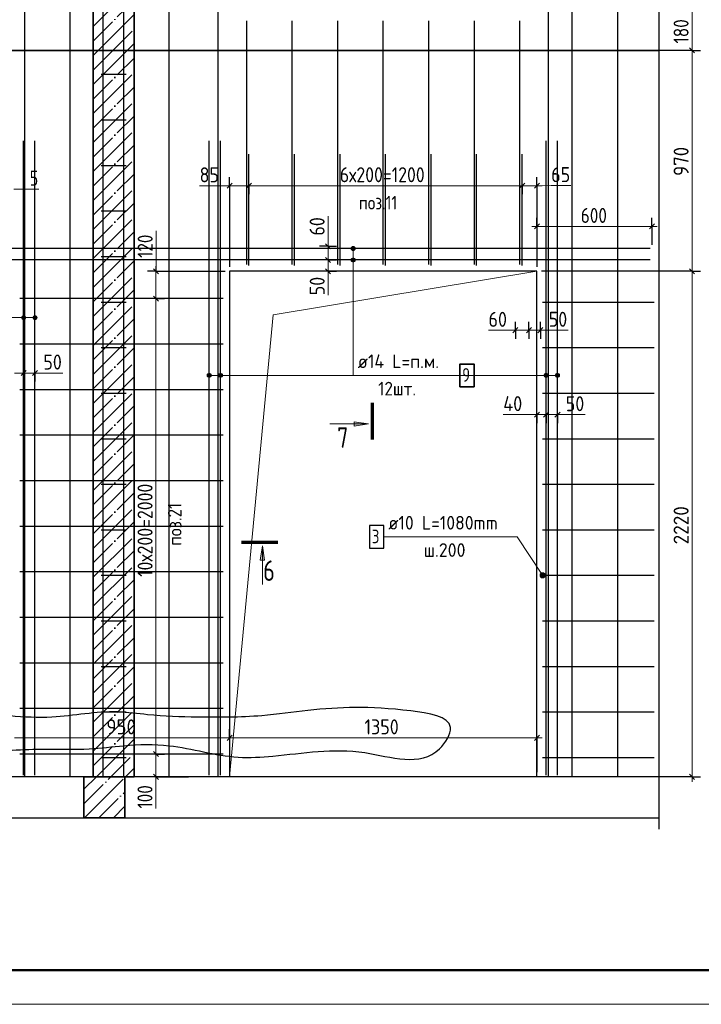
# Model space of a CAD drawing. Header units: millimetres. Extents: x -49773 to 2322955, y -3321 to 58485.
# Tile 86 of 256: x 417786 to 427767, y -1237 to 13176. Entities that reach past the tile are written whole.
import ezdxf

# ---------------------------------------------------------------- set-up
doc = ezdxf.new("R2010")
doc.units = ezdxf.units.MM
doc.linetypes.add('______11', pattern=[500, 400, -50, 0, -50])
doc.linetypes.add('______5', pattern=[1100, 800, -100, 100, -100])
for name, color, linetype, lineweight in [('Standard', 7, 'Continuous', 25), ('Арм.стержн. Арматура края', 96, 'Continuous', 35), ('Арм.стержн. вертикальными 1', 22, 'Continuous', 35), ('Арм.стержн. Доп. арматура', 180, 'Continuous', 35), ('Арм.стержн. Хомут', 240, 'Continuous', 35), ('Перекрытие_ общее', 7, 'Continuous', 35), ('Размерная линия_ общее', 7, 'Continuous', 13), ('Стена_ общее', 7, 'Continuous', 35), ('тонкая', 7, 'Continuous', 25)]:
    doc.layers.add(name, color=color, linetype=linetype, lineweight=lineweight)
doc.styles.add('ISOCPEUR', font='txt')

msp = doc.modelspace()

# ---------------------------------------------------------------- hatches: boundary and pattern name
at = {"layer": 'Standard', "linetype": 'Continuous', "lineweight": 13, "transparency": 33554687}
for points in [[(422684.1, 7288), (422894.1, 7258), (422684.1, 7228)], [(421309.6, 5262.9), (421339.6, 5472.9), (421369.6, 5262.9)]]:
    msp.add_hatch(color=7, dxfattribs=at).paths.add_polyline_path(points, flags=16)
at = {"layer": 'Арм.стержн. Арматура края', "linetype": 'Continuous', "lineweight": 13, "transparency": 33554687}
for points in [[(425441.4, 5079.7), (425410.2, 5058.9), (425406.4, 5040.2)], [(425441.4, 5079.7), (425406.4, 5040.2), (425460.1, 5075.9)], [(425460.1, 5075.9), (425406.4, 5040.2), (425412.4, 5021.7)], [(425410.2, 5058.9), (425441.4, 5079.7), (425422.9, 5073.7)], [(425460.1, 5075.9), (425412.4, 5021.7), (425474.9, 5063.2)], [(425474.9, 5063.2), (425412.4, 5021.7), (425427.2, 5009)], [(425474.9, 5063.2), (425427.2, 5009), (425480.9, 5044.7)], [(425480.9, 5044.7), (425427.2, 5009), (425445.9, 5005.2)], [(425480.9, 5044.7), (425445.9, 5005.2), (425477.1, 5026)], [(425477.1, 5026), (425445.9, 5005.2), (425464.4, 5011.2)]]:
    msp.add_hatch(color=7, dxfattribs=at).paths.add_polyline_path(points)
at = {"layer": 'Арм.стержн. Доп. арматура', "linetype": 'Continuous', "lineweight": 13, "transparency": 33554687}
for points in [[(422638.9, 9825.8), (422698.9, 9825.8), (422694.7, 9840.8)], [(422638.9, 9825.8), (422694.7, 9840.8), (422643.1, 9840.8)], [(422638.9, 9825.8), (422698.9, 9825.8), (422694.7, 9840.8)], [(422638.9, 9825.8), (422694.7, 9840.8), (422643.1, 9840.8)], [(422643.1, 9810.8), (422698.9, 9825.8), (422638.9, 9825.8)], [(422643.1, 9810.8), (422698.9, 9825.8), (422638.9, 9825.8)], [(422643.1, 9840.8), (422694.7, 9840.8), (422683.9, 9851.6)], [(422643.1, 9840.8), (422683.9, 9851.6), (422653.9, 9851.6)], [(422643.1, 9840.8), (422694.7, 9840.8), (422683.9, 9851.6)], [(422643.1, 9840.8), (422683.9, 9851.6), (422653.9, 9851.6)], [(422643.1, 9810.8), (422694.7, 9810.8), (422698.9, 9825.8)], [(422643.1, 9810.8), (422694.7, 9810.8), (422698.9, 9825.8)], [(422653.9, 9800), (422694.7, 9810.8), (422643.1, 9810.8)], [(422653.9, 9800), (422694.7, 9810.8), (422643.1, 9810.8)], [(422653.9, 9851.6), (422683.9, 9851.6), (422668.9, 9855.8)], [(422653.9, 9851.6), (422683.9, 9851.6), (422668.9, 9855.8)], [(422653.9, 9800), (422683.9, 9800), (422694.7, 9810.8)], [(422653.9, 9800), (422683.9, 9800), (422694.7, 9810.8)], [(422638.9, 9659.1), (422698.9, 9659.1), (422694.7, 9674.1)], [(422638.9, 9659.1), (422694.7, 9674.1), (422643.1, 9674.1)], [(422638.9, 9659.1), (422698.9, 9659.1), (422694.7, 9674.1)], [(422638.9, 9659.1), (422694.7, 9674.1), (422643.1, 9674.1)], [(422643.1, 9644.1), (422698.9, 9659.1), (422638.9, 9659.1)], [(422643.1, 9644.1), (422698.9, 9659.1), (422638.9, 9659.1)], [(422643.1, 9674.1), (422694.7, 9674.1), (422683.9, 9684.9)], [(422643.1, 9674.1), (422683.9, 9684.9), (422653.9, 9684.9)], [(422643.1, 9674.1), (422694.7, 9674.1), (422683.9, 9684.9)], [(422643.1, 9674.1), (422683.9, 9684.9), (422653.9, 9684.9)], [(422643.1, 9644.1), (422694.7, 9644.1), (422698.9, 9659.1)], [(422643.1, 9644.1), (422694.7, 9644.1), (422698.9, 9659.1)], [(422683.9, 9800), (422653.9, 9800), (422668.9, 9795.8)], [(422683.9, 9800), (422653.9, 9800), (422668.9, 9795.8)], [(422653.9, 9684.9), (422683.9, 9684.9), (422668.9, 9689.1)], [(422653.9, 9684.9), (422683.9, 9684.9), (422668.9, 9689.1)], [(422653.9, 9633.3), (422694.7, 9644.1), (422643.1, 9644.1)], [(422653.9, 9633.3), (422694.7, 9644.1), (422643.1, 9644.1)], [(422653.9, 9633.3), (422683.9, 9633.3), (422694.7, 9644.1)], [(422653.9, 9633.3), (422683.9, 9633.3), (422694.7, 9644.1)], [(422683.9, 9633.3), (422653.9, 9633.3), (422668.9, 9629.1)], [(422683.9, 9633.3), (422653.9, 9633.3), (422668.9, 9629.1)], [(417817.9, 8800.4), (417817.9, 8830.4), (417813.7, 8815.4)], [(417817.9, 8800.4), (417817.9, 8830.4), (417813.7, 8815.4)], [(417817.9, 8830.4), (417828.7, 8789.6), (417828.7, 8841.2)], [(417817.9, 8830.4), (417828.7, 8789.6), (417828.7, 8841.2)], [(417817.9, 8830.4), (417817.9, 8800.4), (417828.7, 8789.6)], [(417817.9, 8830.4), (417817.9, 8800.4), (417828.7, 8789.6)], [(417828.7, 8841.2), (417843.6, 8785.4), (417843.6, 8845.4)], [(417828.7, 8841.2), (417843.6, 8785.4), (417843.6, 8845.4)], [(417828.7, 8841.2), (417828.7, 8789.6), (417843.6, 8785.4)], [(417828.7, 8841.2), (417828.7, 8789.6), (417843.6, 8785.4)], [(417843.6, 8845.4), (417843.6, 8785.4), (417858.7, 8789.6)], [(417843.6, 8845.4), (417858.7, 8789.6), (417858.7, 8841.2)], [(417843.6, 8845.4), (417843.6, 8785.4), (417858.7, 8789.6)], [(417843.6, 8845.4), (417858.7, 8789.6), (417858.7, 8841.2)], [(417858.7, 8841.2), (417858.7, 8789.6), (417869.5, 8800.4)], [(417858.7, 8841.2), (417869.5, 8800.4), (417869.5, 8830.4)], [(417858.7, 8841.2), (417858.7, 8789.6), (417869.5, 8800.4)], [(417858.7, 8841.2), (417869.5, 8800.4), (417869.5, 8830.4)], [(417869.5, 8830.4), (417869.5, 8800.4), (417873.7, 8815.4)], [(417869.5, 8830.4), (417869.5, 8800.4), (417873.7, 8815.4)], [(417984.5, 8800.4), (417984.5, 8830.4), (417980.3, 8815.4)], [(417984.5, 8800.4), (417984.5, 8830.4), (417980.3, 8815.4)], [(417984.5, 8830.4), (417995.3, 8789.6), (417995.3, 8841.2)], [(417984.5, 8830.4), (417995.3, 8789.6), (417995.3, 8841.2)], [(417984.5, 8830.4), (417984.5, 8800.4), (417995.3, 8789.6)], [(417984.5, 8830.4), (417984.5, 8800.4), (417995.3, 8789.6)], [(417995.3, 8841.2), (418010.3, 8785.4), (418010.3, 8845.4)], [(417995.3, 8841.2), (418010.3, 8785.4), (418010.3, 8845.4)], [(417995.3, 8841.2), (417995.3, 8789.6), (418010.3, 8785.4)], [(417995.3, 8841.2), (417995.3, 8789.6), (418010.3, 8785.4)], [(418010.3, 8845.4), (418010.3, 8785.4), (418025.3, 8789.6)], [(418010.3, 8845.4), (418025.3, 8789.6), (418025.3, 8841.2)], [(418010.3, 8845.4), (418010.3, 8785.4), (418025.3, 8789.6)], [(418010.3, 8845.4), (418025.3, 8789.6), (418025.3, 8841.2)], [(418025.3, 8841.2), (418025.3, 8789.6), (418036.1, 8800.4)], [(418025.3, 8841.2), (418036.1, 8800.4), (418036.1, 8830.4)], [(418025.3, 8841.2), (418025.3, 8789.6), (418036.1, 8800.4)], [(418025.3, 8841.2), (418036.1, 8800.4), (418036.1, 8830.4)], [(418036.1, 8830.4), (418036.1, 8800.4), (418040.3, 8815.4)], [(418036.1, 8830.4), (418036.1, 8800.4), (418040.3, 8815.4)], [(420534.5, 7953.9), (420534.5, 7983.9), (420530.3, 7968.9)], [(420534.5, 7953.9), (420534.5, 7983.9), (420530.3, 7968.9)], [(420545.3, 7943.1), (420545.3, 7994.7), (420534.5, 7983.9)], [(420545.3, 7943.1), (420545.3, 7994.7), (420534.5, 7983.9)], [(420545.3, 7943.1), (420534.5, 7983.9), (420534.5, 7953.9)], [(420545.3, 7943.1), (420534.5, 7983.9), (420534.5, 7953.9)], [(420560.3, 7938.9), (420560.3, 7998.9), (420545.3, 7994.7)], [(420560.3, 7938.9), (420560.3, 7998.9), (420545.3, 7994.7)], [(420560.3, 7938.9), (420545.3, 7994.7), (420545.3, 7943.1)], [(420560.3, 7938.9), (420545.3, 7994.7), (420545.3, 7943.1)], [(420575.3, 7943.1), (420575.3, 7994.7), (420560.3, 7998.9)], [(420575.3, 7943.1), (420560.3, 7998.9), (420560.3, 7938.9)], [(420575.3, 7943.1), (420575.3, 7994.7), (420560.3, 7998.9)], [(420575.3, 7943.1), (420560.3, 7998.9), (420560.3, 7938.9)], [(420586.1, 7953.9), (420586.1, 7983.9), (420575.3, 7994.7)], [(420586.1, 7953.9), (420575.3, 7994.7), (420575.3, 7943.1)], [(420586.1, 7953.9), (420586.1, 7983.9), (420575.3, 7994.7)], [(420586.1, 7953.9), (420575.3, 7994.7), (420575.3, 7943.1)], [(420586.1, 7983.9), (420586.1, 7953.9), (420590.3, 7968.9)], [(420586.1, 7983.9), (420586.1, 7953.9), (420590.3, 7968.9)], [(420701.2, 7953.9), (420701.2, 7983.9), (420697, 7968.9)], [(420701.2, 7953.9), (420701.2, 7983.9), (420697, 7968.9)], [(420712, 7943.1), (420712, 7994.7), (420701.2, 7983.9)], [(420712, 7943.1), (420712, 7994.7), (420701.2, 7983.9)], [(420712, 7943.1), (420701.2, 7983.9), (420701.2, 7953.9)], [(420712, 7943.1), (420701.2, 7983.9), (420701.2, 7953.9)], [(420727, 7938.9), (420727, 7998.9), (420712, 7994.7)], [(420727, 7938.9), (420727, 7998.9), (420712, 7994.7)], [(420727, 7938.9), (420712, 7994.7), (420712, 7943.1)], [(420727, 7938.9), (420712, 7994.7), (420712, 7943.1)], [(420742, 7943.1), (420742, 7994.7), (420727, 7998.9)], [(420742, 7943.1), (420727, 7998.9), (420727, 7938.9)], [(420742, 7943.1), (420742, 7994.7), (420727, 7998.9)], [(420742, 7943.1), (420727, 7998.9), (420727, 7938.9)], [(420752.8, 7953.9), (420752.8, 7983.9), (420742, 7994.7)], [(420752.8, 7953.9), (420742, 7994.7), (420742, 7943.1)], [(420752.8, 7953.9), (420752.8, 7983.9), (420742, 7994.7)], [(420752.8, 7953.9), (420742, 7994.7), (420742, 7943.1)], [(420752.8, 7983.9), (420752.8, 7953.9), (420757, 7968.9)], [(420752.8, 7983.9), (420752.8, 7953.9), (420757, 7968.9)], [(425467.9, 7953.9), (425467.9, 7983.9), (425463.7, 7968.9)], [(425467.9, 7953.9), (425467.9, 7983.9), (425463.7, 7968.9)], [(425467.9, 7983.9), (425478.7, 7943.1), (425478.7, 7994.7)], [(425467.9, 7983.9), (425478.7, 7943.1), (425478.7, 7994.7)], [(425467.9, 7983.9), (425467.9, 7953.9), (425478.7, 7943.1)], [(425467.9, 7983.9), (425467.9, 7953.9), (425478.7, 7943.1)], [(425478.7, 7994.7), (425493.7, 7938.9), (425493.7, 7998.9)], [(425478.7, 7994.7), (425493.7, 7938.9), (425493.7, 7998.9)], [(425478.7, 7994.7), (425478.7, 7943.1), (425493.7, 7938.9)], [(425478.7, 7994.7), (425478.7, 7943.1), (425493.7, 7938.9)], [(425493.7, 7998.9), (425493.7, 7938.9), (425508.7, 7943.1)], [(425493.7, 7998.9), (425508.7, 7943.1), (425508.7, 7994.7)], [(425493.7, 7998.9), (425493.7, 7938.9), (425508.7, 7943.1)], [(425493.7, 7998.9), (425508.7, 7943.1), (425508.7, 7994.7)], [(425508.7, 7994.7), (425508.7, 7943.1), (425519.5, 7953.9)], [(425508.7, 7994.7), (425519.5, 7953.9), (425519.5, 7983.9)], [(425508.7, 7994.7), (425508.7, 7943.1), (425519.5, 7953.9)], [(425508.7, 7994.7), (425519.5, 7953.9), (425519.5, 7983.9)], [(425519.5, 7983.9), (425519.5, 7953.9), (425523.7, 7968.9)], [(425519.5, 7983.9), (425519.5, 7953.9), (425523.7, 7968.9)], [(425634.5, 7953.9), (425634.5, 7983.9), (425630.3, 7968.9)], [(425634.5, 7953.9), (425634.5, 7983.9), (425630.3, 7968.9)], [(425634.5, 7983.9), (425645.3, 7943.1), (425645.3, 7994.7)], [(425634.5, 7983.9), (425645.3, 7943.1), (425645.3, 7994.7)], [(425634.5, 7983.9), (425634.5, 7953.9), (425645.3, 7943.1)], [(425634.5, 7983.9), (425634.5, 7953.9), (425645.3, 7943.1)], [(425645.3, 7994.7), (425660.3, 7938.9), (425660.3, 7998.9)], [(425645.3, 7994.7), (425660.3, 7938.9), (425660.3, 7998.9)], [(425645.3, 7994.7), (425645.3, 7943.1), (425660.3, 7938.9)], [(425645.3, 7994.7), (425645.3, 7943.1), (425660.3, 7938.9)], [(425660.3, 7998.9), (425660.3, 7938.9), (425675.3, 7943.1)], [(425660.3, 7998.9), (425675.3, 7943.1), (425675.3, 7994.7)], [(425660.3, 7998.9), (425660.3, 7938.9), (425675.3, 7943.1)], [(425660.3, 7998.9), (425675.3, 7943.1), (425675.3, 7994.7)], [(425675.3, 7994.7), (425675.3, 7943.1), (425686.1, 7953.9)], [(425675.3, 7994.7), (425686.1, 7953.9), (425686.1, 7983.9)], [(425675.3, 7994.7), (425675.3, 7943.1), (425686.1, 7953.9)], [(425675.3, 7994.7), (425686.1, 7953.9), (425686.1, 7983.9)], [(425686.1, 7983.9), (425686.1, 7953.9), (425690.3, 7968.9)], [(425686.1, 7983.9), (425686.1, 7953.9), (425690.3, 7968.9)]]:
    msp.add_hatch(color=7, dxfattribs=at).paths.add_polyline_path(points)

# ---------------------------------------------------------------- linework, layer by layer
at = {"layer": 'Standard', "color": 7, "linetype": 'Continuous', "lineweight": 25, "transparency": 33554687}
for p, q in [((427143.9, 16025.8), (427143.9, 13159.1)), ((427143.9, 13492.5), (427143.9, 12559.1)), ((427143.9, 12892.5), (427143.9, 1925.8)), ((427143.9, 2259.1), (427143.9, 1325.8))]:
    msp.add_line(p, q, dxfattribs=at)
at = {"layer": 'Standard', "color": 253, "linetype": '______11', "lineweight": 13, "true_color": 0xababab, "transparency": 33554687}
for p, q in [((418860.3, 12862.1), (419324, 13325.8)), ((419148.3, 12725.8), (419460.3, 13037.8)), ((418727, 1697.9), (419121.6, 2092.5)), ((418945.8, 1492.5), (419327, 1873.6))]:
    msp.add_line(p, q, dxfattribs=at)
at = {"layer": 'Standard', "color": 253, "linetype": '______5', "lineweight": 13, "true_color": 0xababab, "transparency": 33554687}
for p, q in [((418860.3, 13074.2), (419111.9, 13325.8)), ((418936.2, 12725.8), (419460.3, 13250)), ((419360.4, 12725.8), (419460.3, 12825.7)), ((418727, 1910), (418909.4, 2092.5)), ((418733.7, 1492.5), (419327, 2085.8)), ((419158, 1492.5), (419327, 1661.5))]:
    msp.add_line(p, q, dxfattribs=at)
at = {"layer": 'Standard', "color": 7, "linetype": 'Continuous', "lineweight": 35, "transparency": 33554687}
for p, q in [((418860.3, 13325.8), (418860.3, 12725.8)), ((419460.3, 12725.8), (419460.3, 13325.8)), ((418860.3, 12725.8), (418860.3, 2092.5)), ((419460.3, 2092.5), (419460.3, 12725.8)), ((418727, 2092.5), (418727, 1492.5)), ((418860.3, 2092.5), (418727, 2092.5)), ((419327, 2092.5), (419460.3, 2092.5)), ((419327, 1492.5), (419327, 2092.5)), ((418727, 1492.5), (419327, 1492.5))]:
    msp.add_line(p, q, dxfattribs=at)
at = {"layer": 'Standard', "color": 253, "linetype": '______11', "lineweight": 35, "true_color": 0xababab, "transparency": 33554687}
for p, q in [((418860.3, 12437.8), (419148.3, 12725.8)), ((418860.3, 12013.6), (419460.3, 12613.6)), ((418860.3, 11589.3), (419460.3, 12189.3)), ((418860.3, 11165), (419460.3, 11765)), ((418860.3, 10740.8), (419460.3, 11340.8)), ((418860.3, 10316.5), (419460.3, 10916.5)), ((418860.3, 9892.2), (419460.3, 10492.2)), ((418860.3, 9468), (419460.3, 10068)), ((418860.3, 9043.7), (419460.3, 9643.7)), ((418860.3, 8619.4), (419460.3, 9219.4)), ((418860.3, 8195.2), (419460.3, 8795.2)), ((418860.3, 7770.9), (419460.3, 8370.9)), ((418860.3, 7346.7), (419460.3, 7946.7)), ((418860.3, 6922.4), (419460.3, 7522.4)), ((418860.3, 6498.1), (419460.3, 7098.1)), ((418860.3, 6073.9), (419460.3, 6673.9)), ((418860.3, 5649.6), (419460.3, 6249.6)), ((418860.3, 5225.3), (419460.3, 5825.3)), ((418860.3, 4801.1), (419460.3, 5401.1)), ((418860.3, 4376.8), (419460.3, 4976.8)), ((418860.3, 3952.5), (419460.3, 4552.5)), ((418860.3, 3528.3), (419460.3, 4128.3)), ((418860.3, 3104), (419460.3, 3704)), ((418860.3, 2679.7), (419460.3, 3279.7)), ((418860.3, 2255.5), (419460.3, 2855.5)), ((419121.6, 2092.5), (419460.3, 2431.2))]:
    msp.add_line(p, q, dxfattribs=at)
at = {"layer": 'Standard', "color": 253, "linetype": '______5', "lineweight": 35, "true_color": 0xababab, "transparency": 33554687}
for p, q in [((418860.3, 12225.7), (419360.4, 12725.8)), ((418860.3, 12650), (418936.2, 12725.8)), ((418860.3, 11801.4), (419460.3, 12401.4)), ((418860.3, 11377.2), (419460.3, 11977.2)), ((418860.3, 10952.9), (419460.3, 11552.9)), ((418860.3, 10528.6), (419460.3, 11128.6)), ((418860.3, 10104.4), (419460.3, 10704.4)), ((418860.3, 9680.1), (419460.3, 10280.1)), ((418860.3, 9255.9), (419460.3, 9855.8)), ((418860.3, 8831.6), (419460.3, 9431.6)), ((418860.3, 8407.3), (419460.3, 9007.3)), ((418860.3, 7983.1), (419460.3, 8583.1)), ((418860.3, 7558.8), (419460.3, 8158.8)), ((418860.3, 7134.5), (419460.3, 7734.5)), ((418860.3, 6710.3), (419460.3, 7310.3)), ((418860.3, 6286), (419460.3, 6886)), ((418860.3, 5861.7), (419460.3, 6461.7)), ((418860.3, 5437.5), (419460.3, 6037.5)), ((418860.3, 5013.2), (419460.3, 5613.2)), ((418860.3, 4588.9), (419460.3, 5188.9)), ((418860.3, 4164.7), (419460.3, 4764.7)), ((418860.3, 3740.4), (419460.3, 4340.4)), ((418860.3, 3316.2), (419460.3, 3916.2)), ((418860.3, 2891.9), (419460.3, 3491.9)), ((418860.3, 2467.6), (419460.3, 3067.6)), ((418909.4, 2092.5), (419460.3, 2643.4)), ((419333.7, 2092.5), (419460.3, 2219.1))]:
    msp.add_line(p, q, dxfattribs=at)
at = {"layer": 'Standard', "color": 7, "linetype": 'Continuous', "lineweight": 70, "transparency": 33554687}
for p, q in [((422947.4, 7565.6), (422947.4, 7029.6)), ((421032, 5526.2), (421568, 5526.2))]:
    msp.add_line(p, q, dxfattribs=at)
at = {"layer": 'Standard', "color": 7, "linetype": 'Continuous', "lineweight": 13, "transparency": 33554687}
for p, q in [((422894.1, 7258), (422328.8, 7258)), ((422684.1, 7258), (422669.1, 7258)), ((422684.1, 7228), (422684.1, 7288)), ((422684.1, 7288), (422894.1, 7258)), ((422894.1, 7258), (422684.1, 7228)), ((422894.1, 7258), (422894.1, 7258)), ((422894.1, 7258), (422894.1, 7258)), ((422894.1, 7258), (422894.1, 7258)), ((421309.6, 5262.9), (421339.6, 5472.9)), ((421339.6, 5472.9), (421339.6, 4907.6)), ((421339.6, 5472.9), (421339.6, 5472.9)), ((421339.6, 5472.9), (421339.6, 5472.9)), ((421339.6, 5472.9), (421339.6, 5472.9)), ((421339.6, 5472.9), (421369.6, 5262.9)), ((421369.6, 5262.9), (421309.6, 5262.9)), ((421339.6, 5262.9), (421339.6, 5247.9))]:
    msp.add_line(p, q, dxfattribs=at)
msp.add_lwpolyline([(407569.7, -1236.7), (449569.7, -1236.7), (449569.7, 58163.3), (407569.7, 58163.3), (407569.7, -1236.7)], close=True, dxfattribs=at)
at = {"layer": 'Standard', "color": 7, "linetype": 'Continuous', "lineweight": 50, "transparency": 33554687}
msp.add_lwpolyline([(409569.7, 57663.3), (449069.7, 57663.3), (449069.7, -736.7), (409569.7, -736.7), (409569.7, 57663.3)], close=True, dxfattribs=at)
at = {"layer": 'Standard', "color": 7, "linetype": 'Continuous', "lineweight": 13, "transparency": 33554687}
msp.add_lwpolyline([(420860.3, 2092.5), (421496.7, 8856.1), (425360.3, 9492.5)], dxfattribs=at)
at = {"layer": 'Арм.стержн. Арматура края', "color": 4, "linetype": 'Continuous', "lineweight": 25, "transparency": 33554687}
for p, q in [((418977, 12375.8), (419343.6, 12375.8)), ((418977, 11709.1), (419343.6, 11709.1)), ((421143.7, 9575.8), (421143.7, 11209.1)), ((421810.3, 9575.8), (421810.3, 11209.1)), ((422477, 9575.8), (422477, 11209.1)), ((423143.7, 9575.8), (423143.7, 11209.1)), ((423810.3, 9575.8), (423810.3, 11209.1)), ((424477, 9575.8), (424477, 11209.1)), ((425143.7, 9575.8), (425143.7, 11209.1)), ((418977, 11042.5), (419343.6, 11042.5)), ((418977, 10375.8), (419343.6, 10375.8)), ((418977, 9709.1), (419343.6, 9709.1)), ((418977, 9042.5), (419343.6, 9042.5)), ((425443.7, 9042.5), (427077, 9042.5)), ((418977, 8375.8), (419343.6, 8375.8)), ((425443.7, 8375.8), (427077, 8375.8)), ((418977, 7709.1), (419343.6, 7709.1)), ((425443.7, 7709.1), (427077, 7709.1)), ((418977, 7042.5), (419343.6, 7042.5)), ((425443.7, 7042.5), (427077, 7042.5)), ((418977, 6375.8), (419343.6, 6375.8)), ((425443.7, 6375.8), (427077, 6375.8)), ((418977, 5709.1), (419343.6, 5709.1)), ((425443.7, 5709.1), (427077, 5709.1)), ((418977, 5042.5), (419343.6, 5042.5)), ((425443.7, 5042.5), (427077, 5042.5)), ((418977, 4375.8), (419343.6, 4375.8)), ((425443.7, 4375.8), (427077, 4375.8)), ((418977, 3709.1), (419343.6, 3709.1)), ((425443.7, 3709.1), (427077, 3709.1)), ((418977, 3042.5), (419343.6, 3042.5)), ((425443.7, 3042.5), (427077, 3042.5)), ((418977, 2375.8), (419343.6, 2375.8)), ((425443.7, 2375.8), (427077, 2375.8))]:
    msp.add_line(p, q, dxfattribs=at)
at = {"layer": 'Арм.стержн. Арматура края', "color": 7, "linetype": 'Continuous', "lineweight": 13, "transparency": 33554687}
for p, q in [((423116.1, 5605.6), (425069.5, 5605.6)), ((425069.5, 5605.6), (425443.7, 5042.5)), ((425422.9, 5073.7), (425422.9, 5073.7)), ((425474.9, 5063.2), (425474.9, 5063.2)), ((425412.4, 5021.7), (425412.4, 5021.7)), ((425464.4, 5011.2), (425464.4, 5011.2))]:
    msp.add_line(p, q, dxfattribs=at)
at = {"layer": 'Арм.стержн. Арматура края', "color": 7, "linetype": 'Continuous', "lineweight": 25, "transparency": 33554687}
msp.add_lwpolyline([(422909.5, 5438.9), (423116.1, 5438.9), (423116.1, 5772.2), (422909.5, 5772.2), (422909.5, 5438.9)], dxfattribs=at)
at = {"layer": 'Арм.стержн. Арматура края', "color": 7, "linetype": 'Continuous', "lineweight": 13, "transparency": 33554687}
msp.add_circle((425443.7, 5042.5), 37.5, dxfattribs=at)
at = {"layer": 'Арм.стержн. вертикальными 1', "color": 4, "linetype": 'Continuous', "lineweight": 25, "transparency": 33554687}
for p, q in [((417860.2, 2109.1), (417860.2, 15859.1)), ((417860.2, 2109.1), (417860.2, 15859.1)), ((418526.9, 2109.1), (418526.9, 15859.1)), ((418526.9, 2109.1), (418526.9, 15859.1)), ((419010.2, 2109.1), (419010.2, 15859.1)), ((419010.2, 2109.1), (419010.2, 15859.1)), ((419010.2, 2109.1), (419010.2, 15859.1)), ((419308.7, 2109.1), (419308.7, 15859.1)), ((419308.7, 2109.1), (419308.7, 15859.1)), ((419308.7, 2109.1), (419308.7, 15859.1)), ((419975.3, 2109.1), (419975.3, 15859.1)), ((419975.3, 2109.1), (419975.3, 15859.1)), ((420693.7, 2109.1), (420693.7, 15859.1)), ((420693.7, 2109.1), (420693.7, 15859.1)), ((425527, 2109.1), (425527, 15859.1)), ((425527, 2109.1), (425527, 15859.1)), ((425877, 2109.1), (425877, 15859.1)), ((425877, 2109.1), (425877, 15859.1)), ((426543.7, 2109.1), (426543.7, 15859.1)), ((426543.7, 2109.1), (426543.7, 15859.1)), ((421110.3, 9592.5), (421110.3, 13159.1)), ((421777, 9592.5), (421777, 13159.1)), ((422443.7, 9592.5), (422443.7, 13159.1)), ((423110.3, 9592.5), (423110.3, 13159.1)), ((423777, 9592.5), (423777, 13159.1)), ((424443.7, 9592.5), (424443.7, 13159.1)), ((425110.3, 9592.5), (425110.3, 13159.1)), ((421110.3, 9592.5), (421110.3, 12892.5)), ((421777, 9592.5), (421777, 12892.5)), ((422443.7, 9592.5), (422443.7, 12892.5)), ((423110.3, 9592.5), (423110.3, 12892.5)), ((423777, 9592.5), (423777, 12892.5)), ((424443.7, 9592.5), (424443.7, 12892.5)), ((425110.3, 9592.5), (425110.3, 12892.5))]:
    msp.add_line(p, q, dxfattribs=at)
at = {"layer": 'Арм.стержн. Доп. арматура', "color": 211, "linetype": 'Continuous', "lineweight": 25, "true_color": 0xff54ff, "transparency": 33554687}
for p, q in [((417843.6, 2115.8), (417843.6, 11402.5)), ((417843.6, 2115.8), (417843.6, 11402.5)), ((418010.3, 2115.8), (418010.3, 11402.5)), ((418010.3, 2115.8), (418010.3, 11402.5)), ((420560.3, 2115.8), (420560.3, 11402.5)), ((420560.3, 2115.8), (420560.3, 11402.5)), ((420727, 2115.8), (420727, 11402.5)), ((420727, 2115.8), (420727, 11402.5)), ((425493.7, 2115.8), (425493.7, 11402.5)), ((425493.7, 2115.8), (425493.7, 11402.5)), ((425660.3, 2115.8), (425660.3, 11402.5)), ((425660.3, 2115.8), (425660.3, 11402.5)), ((427020.3, 9825.8), (413050.3, 9825.8)), ((427020.3, 9825.8), (413050.3, 9825.8)), ((427020.3, 9659.1), (413050.3, 9659.1)), ((427020.3, 9659.1), (413050.3, 9659.1))]:
    msp.add_line(p, q, dxfattribs=at)
at = {"layer": 'Арм.стержн. Доп. арматура', "color": 7, "linetype": 'Continuous', "lineweight": 13, "transparency": 33554687}
for p, q in [((422638.9, 9825.8), (422638.9, 9825.8)), ((422638.9, 9825.8), (422638.9, 9825.8)), ((422668.9, 9855.8), (422668.9, 9855.8)), ((422668.9, 9855.8), (422668.9, 9855.8)), ((422668.9, 7968.9), (422668.9, 9825.8)), ((422668.9, 7968.9), (422668.9, 9825.8)), ((422698.9, 9825.8), (422698.9, 9825.8)), ((422698.9, 9825.8), (422698.9, 9825.8)), ((422638.9, 9659.1), (422638.9, 9659.1)), ((422638.9, 9659.1), (422638.9, 9659.1)), ((422668.9, 9795.8), (422668.9, 9795.8)), ((422668.9, 9795.8), (422668.9, 9795.8)), ((422668.9, 9689.1), (422668.9, 9689.1)), ((422668.9, 9689.1), (422668.9, 9689.1)), ((422668.9, 7968.9), (422668.9, 9659.1)), ((422668.9, 7968.9), (422668.9, 9659.1)), ((422698.9, 9659.1), (422698.9, 9659.1)), ((422698.9, 9659.1), (422698.9, 9659.1)), ((422668.9, 9629.1), (422668.9, 9629.1)), ((422668.9, 9629.1), (422668.9, 9629.1)), ((415297.4, 8815.4), (417843.6, 8815.4)), ((415297.4, 8815.4), (418010.3, 8815.4)), ((415297.4, 8815.4), (418010.3, 8815.4)), ((415297.4, 8815.4), (417843.6, 8815.4)), ((417813.7, 8815.4), (417813.7, 8815.4)), ((417813.7, 8815.4), (417813.7, 8815.4)), ((417843.6, 8845.4), (417843.6, 8845.4)), ((417843.6, 8845.4), (417843.6, 8845.4)), ((417873.7, 8815.4), (417873.7, 8815.4)), ((417873.7, 8815.4), (417873.7, 8815.4)), ((417980.3, 8815.4), (417980.3, 8815.4)), ((417980.3, 8815.4), (417980.3, 8815.4)), ((418010.3, 8845.4), (418010.3, 8845.4)), ((418010.3, 8845.4), (418010.3, 8845.4)), ((418040.3, 8815.4), (418040.3, 8815.4)), ((418040.3, 8815.4), (418040.3, 8815.4)), ((417843.6, 8785.4), (417843.6, 8785.4)), ((417843.6, 8785.4), (417843.6, 8785.4)), ((418010.3, 8785.4), (418010.3, 8785.4)), ((418010.3, 8785.4), (418010.3, 8785.4)), ((420530.3, 7968.9), (420530.3, 7968.9)), ((420530.3, 7968.9), (420530.3, 7968.9)), ((420560.3, 7998.9), (420560.3, 7998.9)), ((420560.3, 7998.9), (420560.3, 7998.9)), ((422668.9, 7968.9), (420560.3, 7968.9)), ((422668.9, 7968.9), (420560.3, 7968.9)), ((420560.3, 7938.9), (420560.3, 7938.9)), ((420560.3, 7938.9), (420560.3, 7938.9)), ((420590.3, 7968.9), (420590.3, 7968.9)), ((420590.3, 7968.9), (420590.3, 7968.9)), ((420697, 7968.9), (420697, 7968.9)), ((420697, 7968.9), (420697, 7968.9)), ((420727, 7998.9), (420727, 7998.9)), ((420727, 7998.9), (420727, 7998.9)), ((422668.9, 7968.9), (420727, 7968.9)), ((422668.9, 7968.9), (420727, 7968.9)), ((420727, 7938.9), (420727, 7938.9)), ((420727, 7938.9), (420727, 7938.9)), ((420757, 7968.9), (420757, 7968.9)), ((420757, 7968.9), (420757, 7968.9)), ((422668.9, 7968.9), (424182.3, 7968.9)), ((422668.9, 7968.9), (425493.7, 7968.9)), ((422668.9, 7968.9), (425660.3, 7968.9)), ((422668.9, 7968.9), (425493.7, 7968.9)), ((422668.9, 7968.9), (425660.3, 7968.9)), ((425463.7, 7968.9), (425463.7, 7968.9)), ((425463.7, 7968.9), (425463.7, 7968.9)), ((425493.7, 7998.9), (425493.7, 7998.9)), ((425493.7, 7998.9), (425493.7, 7998.9)), ((425493.7, 7938.9), (425493.7, 7938.9)), ((425493.7, 7938.9), (425493.7, 7938.9)), ((425523.7, 7968.9), (425523.7, 7968.9)), ((425523.7, 7968.9), (425523.7, 7968.9)), ((425630.3, 7968.9), (425630.3, 7968.9)), ((425630.3, 7968.9), (425630.3, 7968.9)), ((425660.3, 7998.9), (425660.3, 7998.9)), ((425660.3, 7998.9), (425660.3, 7998.9)), ((425660.3, 7938.9), (425660.3, 7938.9)), ((425660.3, 7938.9), (425660.3, 7938.9)), ((425690.3, 7968.9), (425690.3, 7968.9)), ((425690.3, 7968.9), (425690.3, 7968.9))]:
    msp.add_line(p, q, dxfattribs=at)
at = {"layer": 'Арм.стержн. Доп. арматура', "color": 7, "linetype": 'Continuous', "lineweight": 35, "transparency": 33554687}
msp.add_lwpolyline([(424232.3, 7802.2), (424438.9, 7802.2), (424438.9, 8135.5), (424232.3, 8135.5), (424232.3, 7802.2)], dxfattribs=at)
at = {"layer": 'Арм.стержн. Доп. арматура', "color": 7, "linetype": 'Continuous', "lineweight": 13, "transparency": 33554687}
for centre in [(422668.9, 9825.8), (422668.9, 9825.8), (422668.9, 9659.1), (422668.9, 9659.1), (417843.6, 8815.4), (417843.6, 8815.4), (418010.3, 8815.4), (418010.3, 8815.4), (420560.3, 7968.9), (420560.3, 7968.9), (420727, 7968.9), (420727, 7968.9), (425493.7, 7968.9), (425493.7, 7968.9), (425660.3, 7968.9), (425660.3, 7968.9)]:
    msp.add_circle(centre, 30, dxfattribs=at)
at = {"layer": 'Арм.стержн. Хомут', "color": 40, "linetype": 'Continuous', "lineweight": 25, "transparency": 33554687}
for p, q in [((420767, 9092.5), (417787, 9092.5)), ((420767, 8425.8), (417787, 8425.8)), ((420767, 7759.1), (417787, 7759.1)), ((420767, 7092.5), (417787, 7092.5)), ((420767, 6425.8), (417787, 6425.8)), ((420767, 5759.1), (417787, 5759.1)), ((420767, 5092.5), (417787, 5092.5)), ((420767, 4425.8), (417787, 4425.8)), ((420767, 3759.1), (417787, 3759.1)), ((420767, 3092.5), (417787, 3092.5)), ((420767, 2425.8), (417787, 2425.8))]:
    msp.add_line(p, q, dxfattribs=at)
at = {"layer": 'Перекрытие_ общее', "color": 7, "linetype": 'Continuous', "lineweight": 25, "transparency": 33554687}
for p, q in [((413527, 12725.8), (418860.3, 12725.8)), ((419460.3, 12725.8), (427143.9, 12725.8)), ((418727, 2092.5), (413527, 2092.5)), ((427143.9, 2092.5), (419460.3, 2092.5)), ((413527, 1492.5), (418727, 1492.5)), ((419327, 1492.5), (427143.9, 1492.5))]:
    msp.add_line(p, q, dxfattribs=at)
at = {"layer": 'Перекрытие_ общее', "color": 7, "linetype": 'Continuous', "lineweight": 13, "transparency": 33554687}
for p, q in [((418860.3, 12725.8), (419460.3, 12725.8)), ((419327, 2092.5), (418860.3, 2092.5))]:
    msp.add_line(p, q, dxfattribs=at)
at = {"layer": 'Размерная линия_ общее', "color": 7, "linetype": 'Continuous', "lineweight": 13, "transparency": 33554687}
for p, q in [((427631.2, 12725.8), (427631.2, 13325.8)), ((427631.2, 9492.5), (427631.2, 12725.8)), ((417702, 10697), (417933.5, 10696.6)), ((417933.5, 10696.6), (418065.5, 10696.6)), ((420706.6, 10744.5), (420420.6, 10744.5)), ((421002, 10746), (420706.6, 10744.5)), ((420860.3, 10746), (420785.3, 10746)), ((420860.3, 10746), (421143.7, 10746)), ((421143.7, 10746), (425143.7, 10746)), ((425143.7, 10746), (425360.3, 10746)), ((425252, 10746), (425568.9, 10748)), ((425360.3, 10746), (425435.3, 10746)), ((425568.9, 10748), (425854.9, 10748)), ((422301.5, 10014.7), (422301.5, 10300.7)), ((425360.3, 10150.2), (425285.3, 10150.2)), ((425360.3, 10150.2), (427043.7, 10150.2)), ((427043.7, 10150.2), (427118.7, 10150.2)), ((419783.6, 9688.8), (419783.6, 10084.8)), ((422302, 9759.1), (422301.5, 10014.7)), ((422302, 9859.1), (422302, 9934.1)), ((422302, 9659.1), (422302, 9859.1)), ((419782.1, 9292.5), (419783.6, 9688.8)), ((422302, 9492.5), (422302, 9659.1)), ((419782.1, 9492.5), (419782.1, 9567.5)), ((422302, 9575.8), (422302.4, 9427.4)), ((419782.1, 9092.5), (419782.1, 9492.5)), ((422302, 9492.5), (422302, 9417.5)), ((422302.4, 9427.4), (422302.4, 9141.4)), ((419782.1, 2425.8), (419782.1, 9092.5)), ((424937.3, 8629.5), (424651.3, 8629.5)), ((425143.7, 8630.3), (424937.3, 8629.5)), ((425043.7, 8630.3), (424968.7, 8630.3)), ((425043.7, 8630.3), (425243.7, 8630.3)), ((425243.7, 8630.3), (425410.3, 8630.3)), ((425327, 8630.3), (425532.6, 8630.5)), ((425410.3, 8630.3), (425485.3, 8630.3)), ((425532.6, 8630.5), (425818.5, 8630.5)), ((417710.3, 8003.8), (417843.6, 8003.8)), ((417843.6, 8003.8), (418010.3, 8003.8)), ((417927, 8003.8), (418132.5, 8004)), ((418010.3, 8003.8), (418085.3, 8003.8)), ((418132.5, 8004), (418418.5, 8004)), ((425174.6, 7395.8), (424866.5, 7395.8)), ((425427, 7394.3), (425174.6, 7395.8)), ((425360.3, 7394.3), (425285.3, 7394.3)), ((425360.3, 7394.3), (425493.7, 7394.3)), ((425493.7, 7394.3), (425660.3, 7394.3)), ((425577, 7394.3), (425782.5, 7394.5)), ((425660.3, 7394.3), (425735.3, 7394.3)), ((425782.5, 7394.5), (426068.5, 7394.5)), ((417710.3, 2664.5), (420860.3, 2664.5)), ((420860.3, 2664.5), (425360.3, 2664.5)), ((425360.3, 2664.5), (425435.3, 2664.5)), ((419782.1, 2092.5), (419782.1, 2425.8)), ((419782.1, 2259.1), (419780.4, 2024.9)), ((419780.4, 2024.9), (419780.4, 1628.9)), ((419782.1, 2092.5), (419782.1, 2017.5)), ((427631.2, 2092.5), (427631.2, 2017.5))]:
    msp.add_line(p, q, dxfattribs=at)
at = {"layer": 'Размерная линия_ общее', "color": 253, "linetype": 'Continuous', "lineweight": -3, "true_color": 0xa0a0a0, "transparency": 33554687}
for p, q in [((427631.2, 12725.8), (427506.3, 12725.8)), ((427631.2, 12725.8), (427756.2, 12725.8)), ((420860.3, 10746), (420860.3, 10871)), ((421143.7, 10746), (421143.7, 10871)), ((425143.7, 10746), (425143.7, 10871)), ((425360.3, 10746), (425360.3, 10871)), ((420860.3, 10746), (420860.3, 10621)), ((420860.3, 10746), (420860.3, 9559.1)), ((421143.7, 10746), (421143.7, 10621)), ((425143.7, 10746), (425143.7, 10621)), ((425360.3, 10746), (425360.3, 10621)), ((425360.3, 10746), (425360.3, 9559.1)), ((425360.3, 10150.2), (425360.3, 10275.2)), ((427043.7, 10150.2), (427043.7, 10275.2)), ((425360.3, 10150.2), (425360.3, 10025.2)), ((425360.3, 10150.2), (425360.3, 9559.1)), ((427043.7, 10150.2), (427043.7, 10025.2)), ((427043.7, 10150.2), (427043.7, 9882.5)), ((422302, 9859.1), (422177, 9859.1)), ((422302, 9859.1), (422427, 9859.1)), ((422302, 9859.1), (422302, 9859.1)), ((422302, 9659.1), (422177, 9659.1)), ((422302, 9659.1), (422293.8, 9659.1)), ((422302, 9659.1), (422427, 9659.1)), ((419782.1, 9492.5), (419657.1, 9492.5)), ((419782.1, 9492.5), (419907.1, 9492.5)), ((419782.1, 9492.5), (420793.7, 9492.5)), ((422302, 9492.5), (422177, 9492.5)), ((422302, 9492.5), (422293.8, 9492.5)), ((422302, 9492.5), (422427, 9492.5)), ((427631.2, 9492.5), (427506.3, 9492.5)), ((427631.2, 9492.5), (427756.2, 9492.5)), ((419782.1, 9092.5), (419657.1, 9092.5)), ((419782.1, 9092.5), (419907.1, 9092.5)), ((425043.7, 8630.3), (425043.7, 8755.3)), ((425243.7, 8630.3), (425243.7, 8755.3)), ((425410.3, 8630.3), (425410.3, 8755.3)), ((425043.7, 8630.3), (425043.7, 8505.3)), ((425043.7, 8630.3), (425043.7, 8622.1)), ((425243.7, 8630.3), (425243.7, 8505.3)), ((425243.7, 8630.3), (425243.7, 8630.3)), ((425410.3, 8630.3), (425410.3, 8505.3)), ((425410.3, 8630.3), (425410.3, 8630.3)), ((417843.6, 8003.8), (417843.6, 8128.9)), ((418010.3, 8003.8), (418010.3, 8128.9)), ((417843.6, 8003.8), (417843.6, 7878.8)), ((418010.3, 8003.8), (418010.3, 7878.8)), ((425360.3, 7394.3), (425360.3, 7519.3)), ((425493.7, 7394.3), (425493.7, 7519.3)), ((425660.3, 7394.3), (425660.3, 7519.3)), ((425360.3, 7394.3), (425360.3, 7269.3)), ((425493.7, 7394.3), (425493.7, 7269.3)), ((425660.3, 7394.3), (425660.3, 7269.3)), ((420860.3, 2664.5), (420860.3, 2789.5)), ((425360.3, 2664.5), (425360.3, 2789.5)), ((420860.3, 2664.5), (420860.3, 2539.5)), ((420860.3, 2664.5), (420860.3, 2159.1)), ((425360.3, 2664.5), (425360.3, 2539.5)), ((425360.3, 2664.5), (425360.3, 2159.1)), ((419782.1, 2425.8), (419657.1, 2425.8)), ((419782.1, 2425.8), (419907.1, 2425.8)), ((419782.1, 2092.5), (419657.1, 2092.5)), ((419782.1, 2092.5), (419907.1, 2092.5)), ((427631.2, 2092.5), (426764.9, 2092.5)), ((427631.2, 2092.5), (427506.3, 2092.5)), ((427631.2, 2092.5), (427756.2, 2092.5))]:
    msp.add_line(p, q, dxfattribs=at)
at = {"layer": 'Размерная линия_ общее', "color": 7, "linetype": 'Continuous', "lineweight": 25, "transparency": 33554687}
for p, q in [((427668.7, 12688.3), (427593.7, 12763.3)), ((420822.8, 10708.5), (420897.8, 10783.5)), ((421106.2, 10708.5), (421181.1, 10783.5)), ((425106.2, 10708.5), (425181.1, 10783.5)), ((425322.8, 10708.5), (425397.8, 10783.5)), ((425322.8, 10112.7), (425397.8, 10187.7)), ((427006.2, 10112.7), (427081.1, 10187.7)), ((422339.5, 9821.6), (422264.5, 9896.6)), ((422339.5, 9621.6), (422264.5, 9696.6)), ((419819.6, 9455), (419744.6, 9530)), ((422339.5, 9455), (422264.5, 9530)), ((427668.7, 9455), (427593.7, 9530)), ((419819.6, 9055), (419744.6, 9130)), ((425006.2, 8592.8), (425081.1, 8667.8)), ((425206.2, 8592.8), (425281.1, 8667.8)), ((425372.8, 8592.8), (425447.8, 8667.8)), ((417806.2, 7966.4), (417881.1, 8041.3)), ((417972.8, 7966.4), (418047.8, 8041.3)), ((425322.8, 7356.8), (425397.8, 7431.8)), ((425456.2, 7356.8), (425531.2, 7431.8)), ((425622.8, 7356.8), (425697.8, 7431.8)), ((420822.8, 2627), (420897.8, 2702)), ((425322.8, 2627), (425397.8, 2702)), ((419819.6, 2388.3), (419744.6, 2463.3)), ((419819.6, 2055), (419744.6, 2130)), ((427668.7, 2055), (427593.7, 2130))]:
    msp.add_line(p, q, dxfattribs=at)
at = {"layer": 'Размерная линия_ общее', "color": 253, "linetype": 'Continuous', "lineweight": -3, "true_color": 0xa0a0a0, "transparency": 33554687}
for points in [[(427631.2, 12725.8), (427614.2, 12725.8), (427614.2, 12725.8), (426764.9, 12725.8)], [(421143.7, 10746), (421143.7, 10762), (421143.7, 10762), (421143.7, 10762.1), (421143.7, 10762.1), (421143.7, 11115.1)], [(425143.7, 10746), (425143.7, 10764.7), (425143.7, 10764.7), (425143.7, 11115.1)], [(427631.2, 9492.5), (427614.2, 9492.5), (427614.2, 9492.5), (427614.2, 9492.5), (427614.2, 9492.5), (425427, 9492.5)], [(419782.1, 9092.5), (419766.4, 9092.5), (419766.4, 9092.5), (419659.5, 9092.5)], [(419782.1, 2425.8), (419763.8, 2425.8), (419763.8, 2425.8), (419763.7, 2425.8), (419763.7, 2425.8), (419753.5, 2425.8)], [(419782.1, 2092.5), (420093.7, 2092.5), (420093.7, 2092.5), (420260.3, 2092.5)]]:
    msp.add_lwpolyline(points, dxfattribs=at)
at = {"layer": 'Размерная линия_ общее', "color": 7, "linetype": 'Continuous', "lineweight": 13, "transparency": 33554687}
msp.add_lwpolyline([(427631.2, 2092.5), (427631.2, 5563.7), (427631.2, 5563.7), (427631.2, 9492.5)], dxfattribs=at)
at = {"layer": 'Стена_ общее', "color": 7, "linetype": 'Continuous', "lineweight": 25, "transparency": 33554687}
for p, q in [((418860.3, 12725.8), (413527, 12725.8)), ((427143.9, 12725.8), (419460.3, 12725.8)), ((420860.3, 9492.5), (420860.3, 2092.5)), ((425360.3, 9492.5), (420860.3, 9492.5)), ((425360.3, 2092.5), (425360.3, 9492.5))]:
    msp.add_line(p, q, dxfattribs=at)
at = {"layer": 'Стена_ общее', "color": 7, "linetype": 'Continuous', "lineweight": 35, "transparency": 33554687}
for p, q in [((419460.3, 12725.8), (418860.3, 12725.8)), ((418860.3, 2092.5), (419327, 2092.5))]:
    msp.add_line(p, q, dxfattribs=at)
at = {"layer": 'тонкая'}
msp.add_spline([(412678.9, 2303.7), (412288.3, 2534.6), (412363, 2955.8), (413324.3, 2993.2), (414350.9, 3012.7), (415517.7, 3058.6), (416343.1, 3089.2), (417030.9, 3048.4), (418258.8, 2966.9), (419223, 3042.5), (419659.9, 3002.5), (420388.5, 2966.9), (421331, 2987.3), (422006.1, 3062.8), (423511.7, 3058.6), (424092.5, 2814), (423934.5, 2503.2), (422839.1, 2447.2), (421494.1, 2396.2), (420984.6, 2381), (419975.3, 2549.1), (419308.7, 2549.1), (418803.9, 2503.2), (418162, 2498.1), (417188.8, 2447.2), (415981.3, 2350.4), (414305.1, 2425.8), (413860.2, 2425.8), (412812.2, 2340.2), (412678.9, 2303.7)], degree=3, dxfattribs=at)

# ---------------------------------------------------------------- texts
at = {"layer": 'Standard', "color": 7, "linetype": 'Continuous', "lineweight": 18, "transparency": 33554687, "insert": (422752.3, 10397.5), "char_height": 200, "width": 754.337, "attachment_point": 7, "style": 'ISOCPEUR'}
msp.add_mtext('\\W0.85;поз.11', dxfattribs=at)
at = {"layer": 'Standard', "color": 7, "linetype": 'Continuous', "lineweight": 25, "transparency": 33554687, "char_height": 300, "attachment_point": 7, "style": 'ISOCPEUR'}
for s, insert, width in [('\\W0.78;7', (422434.4, 6909.3), 326.416), ('\\W0.78;6', (421352.6, 4960.9), 326.407)]:
    msp.add_mtext(s, dxfattribs=dict(at, insert=insert, width=width))
at = {"layer": 'Standard', "color": 7, "linetype": 'Continuous', "lineweight": 18, "transparency": 33554687, "insert": (420156.2, 5476), "char_height": 200, "width": 799.266, "attachment_point": 7, "rotation": 90, "style": 'ISOCPEUR'}
msp.add_mtext('\\W0.90;поз.21', dxfattribs=at)
at = {"layer": 'Арм.стержн. Арматура края', "color": 7, "linetype": 'Continuous', "lineweight": 25, "transparency": 33554687, "char_height": 200, "attachment_point": 7, "style": 'ISOCPEUR'}
for s, insert, width in [('\\W0.94;ø10 L=1080mm ', (423182.8, 5712.2), 1913.084), ('\\W0.78;3', (422942.8, 5512.2), 217.601), ('\\W0.95;ш.200 ', (423702.8, 5312.2), 874.669)]:
    msp.add_mtext(s, dxfattribs=dict(at, insert=insert, width=width))
at = {"layer": 'Арм.стержн. Доп. арматура', "color": 7, "linetype": 'Continuous', "lineweight": 25, "transparency": 33554687, "char_height": 200, "attachment_point": 7, "style": 'ISOCPEUR'}
for s, insert, width in [('\\W0.94;ø14 L=п.м. ', (422735.6, 8075.5), 1473.88), ('\\W0.78;9', (424265.6, 7875.5), 217.601), ('\\W0.91;12шт. ', (423035.6, 7675.5), 870.444)]:
    msp.add_mtext(s, dxfattribs=dict(at, insert=insert, width=width))
at = {"layer": 'Размерная линия_ общее', "color": 7, "linetype": 'Continuous', "lineweight": 25, "transparency": 33554687, "char_height": 220, "attachment_point": 7, "rotation": 90, "style": 'ISOCPEUR'}
for s, insert, width in [('\\W0.83;180', (427581.2, 12827.8), 508.571), ('\\W0.91;970', (427581.2, 10889.1), 561.988), ('\\W0.87;60', (422251.5, 10014.7), 403.924), ('\\W0.83;120', (419733.6, 9688.8), 508.571), ('\\W0.87;50', (422252.4, 9141.4), 403.932), ('\\W0.86;10х200=2000', (419732.1, 5019.1), 1593.756), ('\\W0.93;2220', (427581.2, 5495.5), 718.087), ('\\W0.83;100', (419730.4, 1628.9), 508.571)]:
    msp.add_mtext(s, dxfattribs=dict(at, insert=insert, width=width))
at = {"layer": 'Размерная линия_ общее', "color": 7, "linetype": 'Continuous', "lineweight": 25, "transparency": 33554687, "char_height": 220, "attachment_point": 7, "style": 'ISOCPEUR'}
for s, insert, width in [('\\W0.78;5', (417933.5, 10746.7), 239.362), ('\\W0.87;85', (420420.6, 10794.5), 403.924), ('\\W0.86;6х200=1200', (422473.7, 10796), 1453.378), ('\\W0.87;65', (425568.9, 10798), 403.924), ('\\W0.83;600', (426002, 10200.2), 510.897), ('\\W0.87;60', (424651.3, 8679.5), 403.932), ('\\W0.87;50', (425532.6, 8680.5), 403.924), ('\\W0.87;50', (418132.5, 8054), 403.932), ('\\W0.88;40', (424866.5, 7445.8), 426.797), ('\\W0.87;50', (425782.5, 7444.5), 403.924), ('{\\W0.9200;950}', (419054.3, 2714.5), 584.446), ('\\W0.87;1350', (422835.3, 2714.5), 666.903)]:
    msp.add_mtext(s, dxfattribs=dict(at, insert=insert, width=width))

doc.saveas('drawing.dxf')
